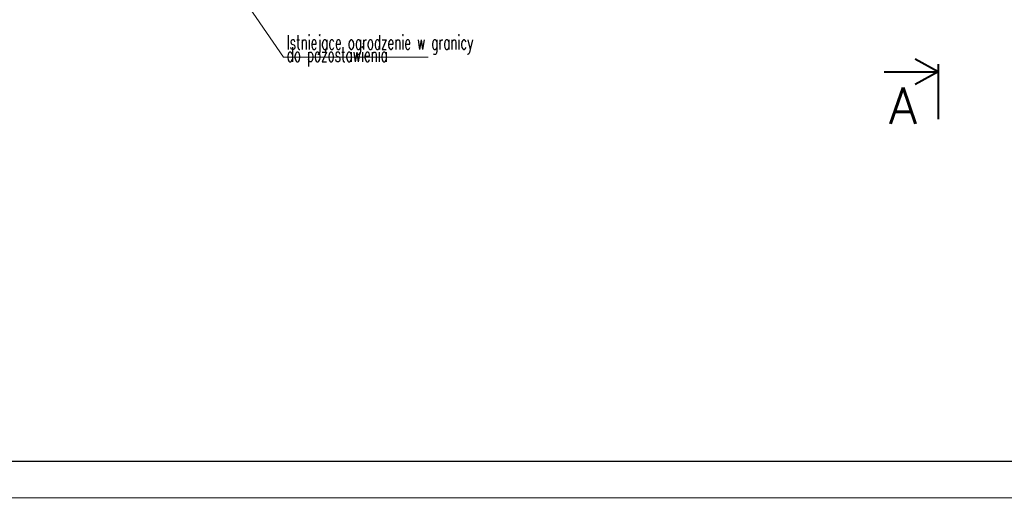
# Model space of a CAD drawing. Header units: millimetres. Extents: x 33311 to 435617, y -160714 to 185563.
# Tile 30 of 70: x 307728 to 321255, y -71537 to -65051. Entities that reach past the tile are written whole.
import ezdxf

# ---------------------------------------------------------------- set-up
doc = ezdxf.new("R2010")
doc.units = ezdxf.units.MM
doc.header["$MEASUREMENT"] = 0
for name, color, linetype, lineweight in [('[ 23kota odnośnik', 1, 'Continuous', 13), ('[ 24ramka cienka', 1, 'Continuous', 13), ('[ 25ramka gruba', 4, 'Continuous', 30), ('[opisy2', 4, 'Continuous', 13)]:
    doc.layers.add(name, color=color, linetype=linetype, lineweight=lineweight)
doc.styles.add('1.50d', font='simplex.shx', dxfattribs={"height": 250})
doc.styles.add('99.2', font='simplex.shx', dxfattribs={"width": 0.6, "height": 200})

msp = doc.modelspace()

# ---------------------------------------------------------------- linework, layer by layer
at = {"layer": '[ 23kota odnośnik', "lineweight": 40}
for p, q in [((320345.21, -65767.59), (320028.32, -65594.24)), ((320345.21, -65661.3), (320345.21, -66414.18)), ((319603.87, -65767.59), (320345.21, -65767.59)), ((320345.21, -65767.59), (320028.32, -65940.95))]:
    msp.add_line(p, q, dxfattribs=at)
at = {"layer": '[ 23kota odnośnik', "linetype": 'Continuous', "flags": 128}
msp.add_lwpolyline([(313339.2, -65563.1), (311349.82, -65563.1), (310511.59, -64338.56)], dxfattribs=at)
at = {"layer": '[ 24ramka cienka', "ltscale": 2}
msp.add_3dface([(342644.54, -71613.79), (300644.54, -71613.79), (300644.54, -41913.79), (342644.54, -41913.79)], dxfattribs=at)
at = {"layer": '[ 25ramka gruba', "ltscale": 2}
for points in [[(303144.54, -42413.79), (342144.54, -42413.79), (342144.54, -71113.79), (303144.54, -71113.79)], [(342144.54, -71113.79), (303144.54, -71113.79), (303144.54, -42413.79), (342144.54, -42413.79)]]:
    msp.add_3dface(points, dxfattribs=at)

# ---------------------------------------------------------------- texts
at = {"layer": '[opisy2', "linetype": 'Continuous', "insert": (311396.54, -65261.44, 38222.08), "char_height": 1000, "attachment_point": 1, "line_spacing_factor": 0.5, "style": '99.2'}
msp.add_mtext('\\H0.2x;\\W0.6;Istniejące ogrodzenie w granicy \\Pdo pozostawienia', dxfattribs=at)
at = {"layer": '[opisy2', "linetype": 'Continuous', "lineweight": 40, "insert": (320056.46, -65980.74), "char_height": 500, "width": 795.356, "attachment_point": 3, "style": '1.50d'}
msp.add_mtext('A', dxfattribs=at)

doc.saveas('drawing.dxf')
